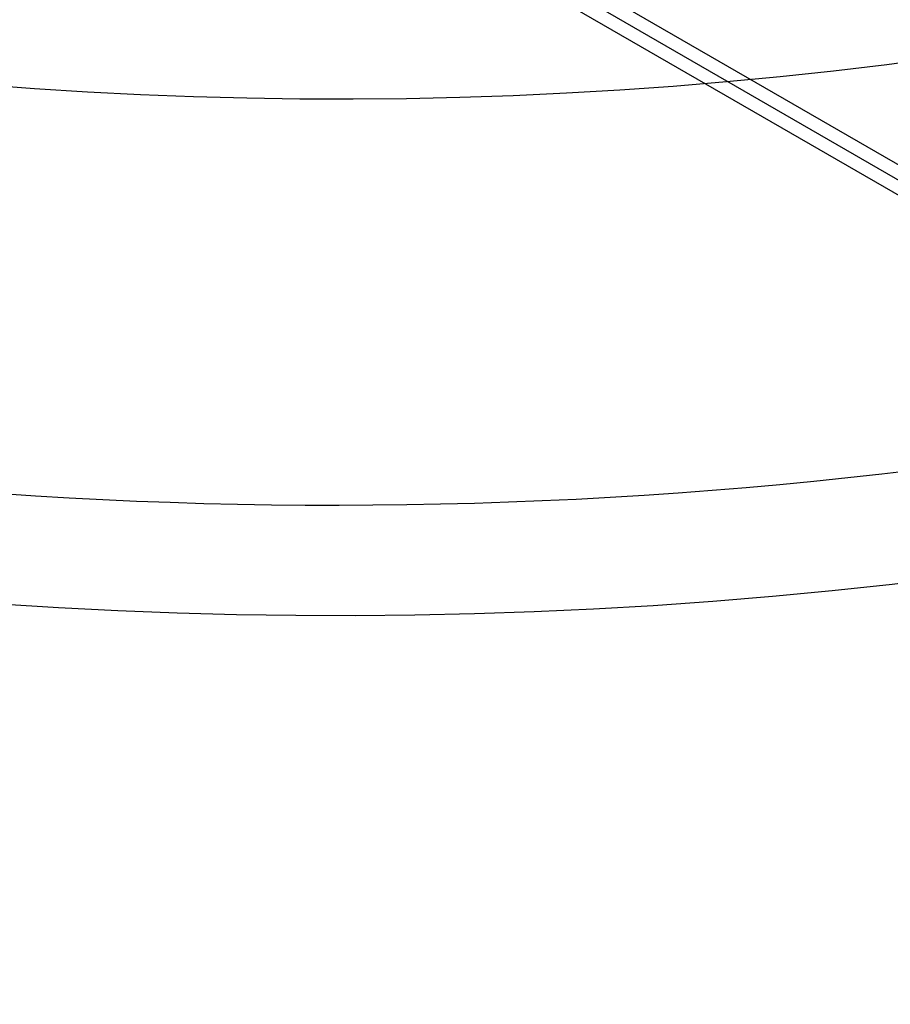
# Model space of a CAD drawing. Extents: x 19499 to 20475, y -6718 to -5871.
# Tile 10 of 60: x 19982 to 19996, y -6492 to -6475. Entities that reach past the tile are written whole.
import ezdxf

# ---------------------------------------------------------------- set-up
doc = ezdxf.new("R2010")
doc.units = 0
doc.layers.get('0').update_dxf_attribs({"linetype": 'CONTINUOUS'})
doc.layers.add('BLANCO_METALICO', color=7, linetype='CONTINUOUS')
doc.layers.add('COLOR', color=7, linetype='CONTINUOUS')

msp = doc.modelspace()

# ---------------------------------------------------------------- linework, layer by layer
for p, q in [((20410.201, -6716.36, 80.456), (19982.394, -6469.365, 80.456)), ((20410.089, -6716.555, 79.482), (19982.281, -6469.56, 79.482)), ((20409.976, -6716.749, 78.507), (19982.169, -6469.755, 78.507))]:
    msp.add_line(p, q)
at = {"layer": 'BLANCO_METALICO', "extrusion": (1, 0, 0)}
for points in [[(-6500.928, 168.531, 0.414214), (-6499.628, 167.231), (-6426.928, 167.231, 0.414214), (-6426.428, 167.731), (-6426.428, 168.031)], [(-6426.428, 168.031), (-6499.628, 168.031, -0.414214), (-6500.128, 168.531), (-6500.128, 170.031)]]:
    msp.add_lwpolyline(points, format="xyb", dxfattribs=at)
at = {"layer": 'BLANCO_METALICO', "extrusion": (0, 0, -1)}
for centre, radius in [((-19986.975, -6401.428, -171.647), 99.5), ((-19986.975, -6401.428, -170.839), 99.5), ((-19986.975, -6401.428, -169.281), 99.5), ((-19986.975, -6401.428, -171.647), 99.1), ((-19986.975, -6401.428, -170.031), 98.7), ((-19986.975, -6401.428, -168.531), 98.7), ((-19986.975, -6401.428, -167.231), 98.2), ((-19986.975, -6401.428, -168.031), 98.2)]:
    msp.add_arc(centre, radius, 180, 0, dxfattribs=at)
at = {"layer": 'BLANCO_METALICO'}
for centre, radius, end in [((19986.975, -6401.428, 170.031), 99.5, 0), ((19986.975, -6401.428, 168.531), 99.5, 360), ((19986.975, -6401.428, 171.647), 98.7, 0), ((19986.975, -6401.428, 170.839), 98.7, 360)]:
    msp.add_arc(centre, radius, 180, end, dxfattribs=at)
at = {"layer": 'COLOR'}
for centre, radius in [((19986.976, -6401.428, -11.461), 153), ((19986.976, -6401.428, -35.8), 153), ((19986.976, -6401.428, -23.63), 153), ((19986.976, -6401.428, -10.909), 152.834), ((19986.976, -6401.428, -35.8), 150)]:
    msp.add_arc(centre, radius, 206.61842, 26.61842, dxfattribs=at)
at = {"layer": 'COLOR', "extrusion": (0, 0, -1)}
for centre, radius, start, end in [((-19986.976, -6401.428, 10.541), 152.392, 153.38158, 333.38158), ((-19986.976, -6401.428, -43.5), 75, 243.38158, 63.38158), ((-19986.976, -6401.428, -32.973), 75, 243.38158, 63.38158), ((-19986.976, -6401.428, -43.5), 73, 243.38158, 63.38158), ((-19986.976, -6401.428, -43.5), 73, 243.38158, 63.38158), ((-19986.976, -6401.428, -33.399), 73, 243.38158, 63.38158), ((-19986.976, -6401.428, -18.688), 83.816, 153.38158, 333.38158), ((-19986.976, -6401.428, -22.446), 75, 243.38158, 333.38158), ((-19986.976, -6401.428, -17.309), 81.95, 262.63961, 314.10432)]:
    msp.add_arc(centre, radius, start, end, dxfattribs=at)

doc.saveas('drawing.dxf')
